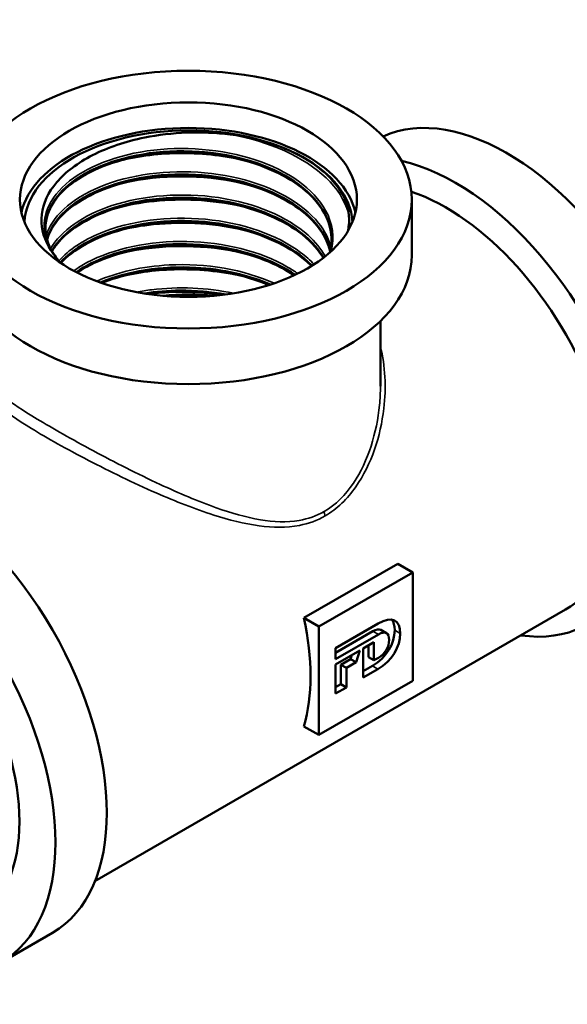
# Model space of a CAD drawing. Header units: millimetres. Extents: x -73 to 688, y -69 to 356.
# Tile 4 of 7: x 143 to 178, y 108 to 171. Entities that reach past the tile are written whole.
import ezdxf

# ---------------------------------------------------------------- set-up
doc = ezdxf.new("R2010")
doc.units = ezdxf.units.MM
for name, color, linetype, lineweight in [('Видимые тонкие (ГОСТ)', 7, 'Continuous', 35), ('Видимый контур (ГОСТ)', 7, 'Continuous', 50), ('Размер (ГОСТ)', 7, 'Continuous', 25)]:
    doc.layers.add(name, color=color, linetype=linetype, lineweight=lineweight)
doc.styles.add('Обычный текст (ГОСТ)', font='GOST Common Italic.ttf')
doc.dimstyles.new('Обычный (ГОСТ)', dxfattribs={"dimtxt": 3.5, "dimasz": 3.5, "dimexe": 1, "dimexo": 0, "dimgap": 0.5, "dimtad": 1, "dimrnd": 1e-08, "dimtxsty": 'Обычный текст (ГОСТ)', "dimblk": 'Filled-1', "dimcen": 0.09, "dimdle": 15, "dimclrd": 256, "dimclre": 256, "dimclrt": 256, "dimazin": 2, "dimtfac": 0.714286, "dimtdec": 3, "dimtmove": 0, "dimatfit": 3, "dimfxl": 1, "dimtolj": 1, "dimlwd": 25, "dimlwe": 25, "dimarcsym": 0})

# ---------------------------------------------------------------- blocks, each defined once
blk = doc.blocks.new('Filled-1')
at = {"color": 0}
for p, q in [((0, 0), (-1, 0.143)), ((-1, 0.143), (-1, -0.143)), ((-1, 0), (0, 0)), ((-1, -0.143), (0, 0))]:
    blk.add_line(p, q, dxfattribs=at)
at = {"color": 0, "flags": 128}
blk.add_lwpolyline([(-1, -0.143), (0, 0), (-1, 0.143), (-1, -0.143)], dxfattribs=at)
at = {"color": 0}
blk.add_solid([(-1, -0.143), (0, 0), (-1, 0.143), (-1, -0.143)], dxfattribs=at)
blk = doc.blocks.new('*D10')
at = {"layer": 'Defpoints', "color": 0, "linetype": 'Continuous', "transparency": 16777216}
for p in [(154.082, 204.774), (148.162, 193.712)]:
    blk.add_point(p, dxfattribs=at)
at = {"layer": 'Размер (ГОСТ)', "linetype": 'Continuous', "lineweight": 25, "transparency": 16777216}
for p, q in [((133.867, 167), (146.511, 190.626)), ((114.056, 167), (133.867, 167))]:
    blk.add_line(p, q, dxfattribs=at)
blk.add_arc((154.082, 204.774), 12.546, 238.69704, 246.41301, dxfattribs=at)
at = {"layer": 'Размер (ГОСТ)', "linetype": 'Continuous', "lineweight": 25, "transparency": 16777216, "xscale": 3.5, "yscale": 3.5, "zscale": 3.5, "rotation": 61.84628156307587}
blk.add_blockref('Filled-1', (148.162, 193.712), dxfattribs=at)
at = {"layer": 'Размер (ГОСТ)', "linetype": 'Continuous', "lineweight": 25, "transparency": 16777216, "insert": (114.056, 171.003), "char_height": 3.5, "attachment_point": 1, "style": 'Обычный текст (ГОСТ)'}
blk.add_mtext('\\A1; \\fGOST Common|b0|i1;\\H3.5000;G 3/4"', dxfattribs=at)

msp = doc.modelspace()

# ---------------------------------------------------------------- linework, layer by layer
at = {"layer": 'Видимые тонкие (ГОСТ)'}
for p, q in [((165.8538, 131.3292), (165.5002, 131.5333)), ((167.2491, 131.3972), (166.8956, 131.6013)), ((165.8288, 129.1175), (165.4752, 129.3216))]:
    msp.add_line(p, q, dxfattribs=at)
msp.add_ellipse((162.7494, 138.9776), major_axis=(-0.25, 0.433), ratio=0.5773503, start_param=0.7853982, end_param=1.4128539, dxfattribs=at)
for points, knots in [([(156.3984, 163.2475), (158.903, 162.8046), (161.1348, 161.7985), (162.5169, 160.4741), (163.2249, 159.7956), (163.7062, 159.037), (163.9427, 158.2528)], [2.6157277, 2.6157277, 2.6157277, 2.6157277, 3.3644512, 3.3644512, 3.3644512, 3.74799, 3.74799, 3.74799, 3.74799]), ([(144.8271, 156.0748), (144.2131, 157.3361), (144.5269, 158.733), (145.6828, 159.8673), (146.8382, 161.0012), (148.8218, 161.8592), (151.0922, 162.1904), (153.3618, 162.5216), (155.8921, 162.3221), (157.9932, 161.6297), (160.0934, 160.9376), (161.7407, 159.7603), (162.4862, 158.4021), (162.9461, 157.5643), (163.0596, 156.6634), (162.8373, 155.7929)], [0.5234325, 0.5234325, 0.5234325, 0.5234325, 1.2946989, 1.2946989, 1.2946989, 2.0656631, 2.0656631, 2.0656631, 2.8363311, 2.8363311, 2.8363311, 3.606709, 3.606709, 3.606709, 4.0818703, 4.0818703, 4.0818703, 4.0818703]), ([(149.3299, 161.5589), (150.5736, 161.8639), (151.9304, 162.0296), (153.3027, 162.0313), (154.7172, 162.0331), (156.1404, 161.8604), (157.4618, 161.5352)], [8.20100215, 8.20100215, 8.20100215, 8.20100215, 8.59784674, 8.59784674, 8.59784674, 9.00690474, 9.00690474, 9.00690474, 9.00690474]), ([(144.6545, 156.7814), (144.7648, 157.1378), (144.9435, 157.4874), (145.1905, 157.8216), (146.0799, 159.0251), (147.8447, 160.0149), (150.006, 160.506), (152.1667, 160.9968), (154.699, 160.983), (156.9161, 160.4519), (159.1326, 159.921), (161.0089, 158.8783), (162.0364, 157.5903), (162.4192, 157.1105), (162.6826, 156.5986), (162.8242, 156.0751)], [7.2409717, 7.2409717, 7.2409717, 7.2409717, 7.4544545, 7.4544545, 7.4544545, 8.2232163, 8.2232163, 8.2232163, 8.9917293, 8.9917293, 8.9917293, 9.7599994, 9.7599994, 9.7599994, 10.0461774, 10.0461774, 10.0461774, 10.0461774]), ([(149.3272, 160.0799), (149.5775, 160.1418), (149.8325, 160.1977), (150.0917, 160.2475), (152.4445, 160.6992), (155.1197, 160.6339), (157.4645, 160.0567)], [14.48418746, 14.48418746, 14.48418746, 14.48418746, 14.56417221, 14.56417221, 14.56417221, 15.29009005, 15.29009005, 15.29009005, 15.29009005]), ([(144.9372, 155.9502), (145.5943, 157.0926), (147.0054, 158.0944), (148.8534, 158.7042), (150.853, 159.364), (153.3417, 159.5568), (155.6472, 159.2141), (157.9521, 158.8716), (160.048, 157.997), (161.3692, 156.8104), (161.8326, 156.3941), (162.1989, 155.941), (162.4618, 155.4677)], [13.6562653, 13.6562653, 13.6562653, 13.6562653, 14.3648438, 14.3648438, 14.3648438, 15.1315755, 15.1315755, 15.1315755, 15.8981104, 15.8981104, 15.8981104, 16.1669908, 16.1669908, 16.1669908, 16.1669908]), ([(149.3285, 158.5942), (150.9556, 158.9906), (152.778, 159.1467), (154.5678, 159.0226), (155.5583, 158.954), (156.5349, 158.7997), (157.4613, 158.57)], [20.76737277, 20.76737277, 20.76737277, 20.76737277, 21.28615617, 21.28615617, 21.28615617, 21.57327535, 21.57327535, 21.57327535, 21.57327535]), ([(145.4656, 155.1824), (146.091, 155.8774), (147.0014, 156.4915), (148.1225, 156.9517), (150.0052, 157.7245), (152.4603, 158.0534), (154.8164, 157.8319), (157.1706, 157.6105), (159.399, 156.8415), (160.8931, 155.7182), (161.2136, 155.4773), (161.4995, 155.2207), (161.7488, 154.952)], [20.0919572, 20.0919572, 20.0919572, 20.0919572, 20.5515645, 20.5515645, 20.5515645, 21.3234194, 21.3234194, 21.3234194, 22.0946528, 22.0946528, 22.0946528, 22.260072, 22.260072, 22.260072, 22.260072]), ([(149.3296, 157.1119), (150.0259, 157.2843), (150.7582, 157.4123), (151.5107, 157.4901), (153.4827, 157.6937), (155.5786, 157.5498), (157.4638, 157.0889)], [27.05055808, 27.05055808, 27.05055808, 27.05055808, 27.27315822, 27.27315822, 27.27315822, 27.85646066, 27.85646066, 27.85646066, 27.85646066]), ([(146.4142, 154.5417), (146.6723, 154.7268), (146.9541, 154.9015), (147.2579, 155.0636), (148.9375, 155.9598), (151.2729, 156.4613), (153.632, 156.4159), (155.9899, 156.3706), (158.3449, 155.7789), (160.0604, 154.7846), (160.2896, 154.6517), (160.5071, 154.5118), (160.7121, 154.3658)], [26.5714997, 26.5714997, 26.5714997, 26.5714997, 26.7103474, 26.7103474, 26.7103474, 27.4778991, 27.4778991, 27.4778991, 28.2450182, 28.2450182, 28.2450182, 28.3475309, 28.3475309, 28.3475309, 28.3475309]), ([(149.3267, 155.6314), (151.4704, 156.1545), (153.9605, 156.2435), (156.2561, 155.8578), (156.6662, 155.7889), (157.0694, 155.705), (157.4632, 155.607)], [33.33374338, 33.33374338, 33.33374338, 33.33374338, 34.0174946, 34.0174946, 34.0174946, 34.13964597, 34.13964597, 34.13964597, 34.13964597]), ([(147.8806, 153.8791), (149.1977, 154.4566), (150.8107, 154.8262), (152.4968, 154.9144), (154.8375, 155.0369), (157.2923, 154.6151), (159.1955, 153.7469), (159.1981, 153.7457), (159.2006, 153.7446), (159.2032, 153.7434)], [33.0840392, 33.0840392, 33.0840392, 33.0840392, 33.6375684, 33.6375684, 33.6375684, 34.4060154, 34.4060154, 34.4060154, 34.4070483, 34.4070483, 34.4070483, 34.4070483]), ([(149.33, 154.1447), (150.5021, 154.4325), (151.7746, 154.5967), (153.0667, 154.6153), (154.5581, 154.6367), (156.0669, 154.464), (157.462, 154.1211)], [39.61692869, 39.61692869, 39.61692869, 39.61692869, 39.9910091, 39.9910091, 39.9910091, 40.42283127, 40.42283127, 40.42283127, 40.42283127]), ([(150.4296, 153.1798), (150.7406, 153.2408), (151.0583, 153.292), (151.3811, 153.3326), (153.0916, 153.548), (154.9309, 153.4648), (156.6124, 153.1041)], [39.68870989, 39.68870989, 39.68870989, 39.68870989, 39.7973153, 39.7973153, 39.7973153, 40.37286111, 40.37286111, 40.37286111, 40.37286111]), ([(162.4632, 138.9032), (163.2218, 139.3411), (163.8803, 139.9872), (164.9161, 141.4663), (165.3104, 142.2835), (165.901, 143.9814), (166.0981, 144.8643), (166.3576, 147.0988), (166.2947, 148.4567), (165.9839, 149.7134)], [-7.921401, -7.921401, -7.921401, -7.921401, -7.6218093, -7.6218093, -7.3357941, -7.3357941, -7.0497789, -7.0497789, -6.6129162, -6.6129162, -6.6129162, -6.6129162]), ([(141.4793, 147.1483), (141.3769, 147.0723), (141.3016, 146.9971), (141.0862, 146.6487), (141.2199, 146.3381), (142.1116, 145.52), (142.7893, 145.0441), (144.7019, 143.8695), (145.9659, 143.1612), (148.7249, 141.7274), (150.2059, 141.0072), (152.9132, 139.8248), (154.1452, 139.3367), (156.3329, 138.6383), (157.2985, 138.3913), (159.1224, 138.1453), (159.986, 138.1305), (161.3898, 138.404), (161.9478, 138.6056), (162.4632, 138.9032)], [-3.2264811, -3.2264811, -3.2264811, -3.2264811, -3.0749384, -3.0749384, -2.5652879, -2.5652879, -2.126361, -2.126361, -1.6599564, -1.6599564, -1.1970241, -1.1970241, -0.8087393, -0.8087393, -0.4942795, -0.4942795, -0.203563, -0.203563, 0, 0, 0, 0]), ([(162.3959, 139.1817), (161.9007, 138.8958), (161.3631, 138.708), (160.0081, 138.4708), (159.1722, 138.5094), (157.4031, 138.8048), (156.4645, 139.0775), (154.3337, 139.8302), (153.131, 140.3462), (150.4815, 141.5804), (149.0278, 142.3223), (146.3094, 143.7782), (145.058, 144.4861), (143.1514, 145.6364), (142.4681, 146.09), (141.6631, 146.7531), (141.4831, 146.9846), (141.4835, 147.1769)], [0, 0, 0, 0, 0.203563, 0.203563, 0.4942795, 0.4942795, 0.8087393, 0.8087393, 1.1970241, 1.1970241, 1.6599564, 1.6599564, 2.126361, 2.126361, 2.5652879, 2.5652879, 2.9583287, 2.9583287, 2.9583287, 2.9583287]), ([(165.9842, 147.1779), (165.984, 146.7756), (165.9639, 146.3711), (165.8384, 145.0843), (165.6598, 144.203), (165.1105, 142.5113), (164.7389, 141.6989), (163.7544, 140.2362), (163.1247, 139.6025), (162.3959, 139.1817)], [6.9190298, 6.9190298, 6.9190298, 6.9190298, 7.0497789, 7.0497789, 7.3357941, 7.3357941, 7.6218093, 7.6218093, 7.921401, 7.921401, 7.921401, 7.921401])]:
    msp.add_open_spline(points, degree=3, knots=knots, dxfattribs=at)
msp.add_open_spline([(161.12, 161.7418), (162.1939, 161.0911), (163.0229, 160.3017), (163.5503, 159.4481)], degree=3, dxfattribs=at)
at = {"layer": 'Видимый контур (ГОСТ)'}
for p, q in [((167.9838, 159.0866), (167.9838, 155.5387)), ((165.9838, 151.3355), (165.9838, 147.1775)), ((167.0887, 135.8416), (161.0965, 132.3821)), ((167.0887, 135.8416), (168.0436, 135.2903)), ((168.0436, 135.2903), (162.0514, 131.8307)), ((168.0436, 128.3712), (168.0436, 135.2903)), ((177.799, 132.9178), (147.7703, 115.5807)), ((161.0965, 132.3821), (162.0514, 131.8307)), ((163.1192, 130.4553), (165.8434, 132.028)), ((162.0514, 131.8307), (162.0514, 124.9116)), ((165.5002, 131.5333), (163.1192, 130.1587)), ((166.3691, 131.4112), (166.0155, 131.6153)), ((165.8538, 131.3292), (163.1192, 129.7504)), ((164.8818, 130.4383), (165.5725, 130.8371)), ((165.5725, 130.8371), (165.5725, 129.6826)), ((163.1192, 129.7504), (163.1192, 130.4553)), ((163.1192, 129.4207), (164.667, 130.3143)), ((164.667, 130.3143), (164.4352, 129.5498)), ((164.8818, 128.5708), (164.8818, 130.4383)), ((165.219, 130.6329), (165.219, 129.8867)), ((164.0817, 129.7539), (163.4562, 129.3927)), ((164.4352, 129.5498), (163.8097, 129.1886)), ((164.1634, 130.0235), (164.0817, 129.7539)), ((164.4352, 129.5498), (164.0817, 129.7539)), ((165.5725, 129.6826), (165.219, 129.8867)), ((165.5725, 129.6826), (165.8538, 129.8449)), ((163.1192, 127.5531), (163.1192, 129.4207)), ((163.8097, 129.1886), (163.4562, 129.3927)), ((163.4562, 129.3927), (163.4562, 128.1559)), ((163.8097, 129.1886), (163.8097, 127.9518)), ((165.4752, 129.3216), (164.8818, 128.979)), ((165.8288, 129.1175), (164.8818, 128.5708)), ((162.0514, 124.9116), (168.0436, 128.3712)), ((163.4562, 128.1559), (163.1192, 127.9614)), ((163.8097, 127.9518), (163.1192, 127.5531)), ((163.8097, 127.9518), (163.4562, 128.1559)), ((161.0965, 125.4629), (162.0514, 124.9116)), ((145.0562, 112.2817), (141.7795, 110.3899))]:
    msp.add_line(p, q, dxfattribs=at)
for centre, major_axis in [((153.7338, 159.0866), (-14.25, 0)), ((153.7338, 159.0866), (-10.75, 0)), ((133.4045, 124.8958), (-8.375, 14.5059)), ((133.4045, 124.8958), (-6.75, 11.6913))]:
    msp.add_ellipse(centre, major_axis=major_axis, ratio=0.5773503, dxfattribs=at)
for centre, major_axis, start_param, end_param in [((174.0631, 148.3701), (8.375, -14.5059), 0, 3.0871585), ((153.7338, 157.4536), (-10.75, 0), 3.2735299, 6.1512481), ((153.7338, 157.4536), (-10.475, 0), 3.1781058, 6.2466722), ((153.7338, 157.4536), (10.475, 0), 0.0365131, 3.1050795), ((170.7864, 146.4782), (8.375, -14.5059), 5.8567543, 8.9357772), ((170.174, 146.1247), (7.625, -13.2069), 0, 2.5632616), ((153.7338, 155.5387), (14.25, 0), 3.1415927, 6.2831853), ((153.7338, 147.6556), (9.315, 0), 1.3955666, 1.746026), ((136.6812, 126.7876), (8.375, -14.5059), 0, 3.1415926), ((150.7377, 134.9031), (7.625, -13.2069), 0.5038506, 1.0669458)]:
    msp.add_ellipse(centre, major_axis=major_axis, ratio=0.5773503, start_param=start_param, end_param=end_param, dxfattribs=at)
for points, knots in [([(144.8271, 156.0748), (144.4433, 156.7387), (144.2903, 157.4398), (144.4553, 158.8531), (144.7821, 159.5511), (145.8887, 160.8515), (146.6673, 161.4386), (148.5882, 162.4206), (149.719, 162.8015), (151.8096, 163.2221), (152.7124, 163.3272), (154.5556, 163.3961), (155.4878, 163.3574), (156.3984, 163.2475)], [0, 0, 0, 0, 0.3636938, 0.3636938, 0.7356364, 0.7356364, 1.1158246, 1.1158246, 1.5042549, 1.5042549, 1.7787461, 1.7787461, 2.0572325, 2.0572325, 2.0572325, 2.0572325]), ([(156.3984, 163.2475), (156.8677, 163.1908), (157.6353, 163.0698), (159.485, 162.5409), (160.3616, 162.1772), (161.12, 161.7418)], [0, 0, 0, 0, 0.14382833, 0.14382833, 0.29781936, 0.29781936, 0.29781936, 0.29781936]), ([(162.8527, 156.3524), (162.8787, 156.7882), (162.8199, 157.2256), (162.6729, 157.6531), (162.197, 159.0368), (160.8014, 160.3024), (158.8655, 161.1226), (156.9136, 161.9494), (154.4347, 162.3142), (152.1124, 162.1332), (149.8044, 161.9534), (147.6777, 161.2375), (146.3119, 160.1974), (145.1569, 159.3178), (144.5577, 158.2153), (144.6105, 157.1228)], [-3.9598949, -3.9598949, -3.9598949, -3.9598949, -3.7222477, -3.7222477, -3.7222477, -2.9530898, -2.9530898, -2.9530898, -2.1776498, -2.1776498, -2.1776498, -1.4070226, -1.4070226, -1.4070226, -0.7553138, -0.7553138, -0.7553138, -0.7553138]), ([(144.6044, 157.2675), (144.6115, 158.4873), (145.4483, 159.7019), (146.9216, 160.598), (148.4869, 161.5501), (150.7527, 162.1309), (153.0982, 162.1647), (155.4428, 162.1984), (157.84, 161.6844), (159.6337, 160.7467), (161.4266, 159.8094), (162.5958, 158.4589), (162.8214, 157.048), (162.8491, 156.8746), (162.8626, 156.7004), (162.8621, 156.5264)], [7.0699603, 7.0699603, 7.0699603, 7.0699603, 7.7971089, 7.7971089, 7.7971089, 8.5697008, 8.5697008, 8.5697008, 9.3420011, 9.3420011, 9.3420011, 10.1140159, 10.1140159, 10.1140159, 10.2089173, 10.2089173, 10.2089173, 10.2089173]), ([(162.8586, 156.7004), (162.8262, 157.2954), (162.6235, 157.8968), (161.9117, 159.0074), (161.4026, 159.5323), (160.1572, 160.443), (159.4112, 160.843), (157.7728, 161.4815), (156.8606, 161.7284), (154.9814, 162.0438), (153.9909, 162.1157), (152.0568, 162.0792), (151.0892, 161.9699), (149.2997, 161.5889), (148.4555, 161.3124), (146.997, 160.6337), (146.3641, 160.2234), (145.3853, 159.3298), (145.0268, 158.8363), (144.6963, 158.0315), (144.625, 157.7214), (144.6082, 157.4121)], [0, 0, 0, 0, 0.3065073, 0.3065073, 0.6038805, 0.6038805, 0.8946857, 0.8946857, 1.1847674, 1.1847674, 1.4756597, 1.4756597, 1.7670267, 1.7670267, 2.0582607, 2.0582607, 2.3487446, 2.3487446, 2.6384981, 2.6384981, 2.814276, 2.814276, 2.814276, 2.814276]), ([(161.12, 161.7418), (161.8782, 161.3065), (162.5129, 160.8025), (163.4395, 159.7375), (163.6534, 159.2949), (163.7542, 159.0242)], [0, 0, 0, 0, 0.32081517, 0.32081517, 0.620582, 0.620582, 0.620582, 0.620582]), ([(162.7767, 155.7844), (162.6816, 156.1904), (162.5089, 156.5928), (161.9117, 157.5246), (161.4026, 158.0494), (160.1572, 158.9601), (159.4112, 159.3602), (157.7728, 159.9987), (156.8606, 160.2456), (154.9814, 160.561), (153.9909, 160.6329), (152.0568, 160.5963), (151.0892, 160.4871), (149.2997, 160.1061), (148.4555, 159.8296), (146.997, 159.1509), (146.3641, 158.7406), (145.3853, 157.847), (145.0268, 157.3535), (144.7768, 156.7448), (144.7393, 156.6362), (144.7085, 156.5272)], [0.0972524, 0.0972524, 0.0972524, 0.0972524, 0.3065073, 0.3065073, 0.6038805, 0.6038805, 0.8946857, 0.8946857, 1.1847674, 1.1847674, 1.4756597, 1.4756597, 1.7670267, 1.7670267, 2.0582607, 2.0582607, 2.3487446, 2.3487446, 2.6384981, 2.6384981, 2.7008337, 2.7008337, 2.7008337, 2.7008337]), ([(162.7752, 155.7963), (162.703, 156.1234), (162.5824, 156.4467), (162.4125, 156.7611), (161.6827, 158.112), (160.0539, 159.285), (157.9718, 159.9758), (155.8928, 160.6655), (153.3859, 160.8672), (151.1357, 160.5422), (148.8885, 160.2177), (146.923, 159.3724), (145.7746, 158.2531), (145.2335, 157.7257), (144.8767, 157.1405), (144.7133, 156.5385)], [-10.074313, -10.074313, -10.074313, -10.074313, -9.8945121, -9.8945121, -9.8945121, -9.1221091, -9.1221091, -9.1221091, -8.3508215, -8.3508215, -8.3508215, -7.5805538, -7.5805538, -7.5805538, -7.2176026, -7.2176026, -7.2176026, -7.2176026]), ([(144.7145, 156.5313), (144.9305, 157.3067), (145.4688, 158.054), (146.294, 158.687), (147.6529, 159.7295), (149.7744, 160.4494), (152.0803, 160.634), (154.3854, 160.8185), (156.8484, 160.4652), (158.7985, 159.6539), (160.7481, 158.8429), (162.1628, 157.5827), (162.6577, 156.1998), (162.7063, 156.0639), (162.746, 155.927), (162.7768, 155.7894)], [13.5021946, 13.5021946, 13.5021946, 13.5021946, 13.9700159, 13.9700159, 13.9700159, 14.7404427, 14.7404427, 14.7404427, 15.5106255, 15.5106255, 15.5106255, 16.2805703, 16.2805703, 16.2805703, 16.3562177, 16.3562177, 16.3562177, 16.3562177]), ([(162.3544, 155.3796), (162.2614, 155.5427), (162.1555, 155.7032), (162.0368, 155.8605), (161.0625, 157.1513), (159.2354, 158.2084), (157.0527, 158.7608), (154.8714, 159.3127), (152.3597, 159.3549), (150.2005, 158.8922), (148.0426, 158.4298), (146.2614, 157.4691), (145.3405, 156.2874), (145.2175, 156.1295), (145.11, 155.9679), (145.018, 155.8036)], [-16.1583047, -16.1583047, -16.1583047, -16.1583047, -16.0645078, -16.0645078, -16.0645078, -15.2946182, -15.2946182, -15.2946182, -14.5251846, -14.5251846, -14.5251846, -13.7561838, -13.7561838, -13.7561838, -13.6534244, -13.6534244, -13.6534244, -13.6534244]), ([(145.0247, 155.7964), (145.1942, 156.0984), (145.4153, 156.3911), (145.6868, 156.6687), (146.7917, 157.7986), (148.7195, 158.6652), (150.9471, 159.017), (153.174, 159.3686), (155.6754, 159.2011), (157.7727, 158.5433), (159.8694, 157.8858), (161.5387, 156.745), (162.3278, 155.4139), (162.3354, 155.4011), (162.3429, 155.3883), (162.3504, 155.3754)], [19.9380659, 19.9380659, 19.9380659, 19.9380659, 20.1269264, 20.1269264, 20.1269264, 20.8955646, 20.8955646, 20.8955646, 21.6640052, 21.6640052, 21.6640052, 22.432254, 22.432254, 22.432254, 22.4396522, 22.4396522, 22.4396522, 22.4396522]), ([(162.3406, 155.3679), (162.3153, 155.4104), (162.2892, 155.4527), (161.9117, 156.0418), (161.4026, 156.5666), (160.1572, 157.4773), (159.4112, 157.8773), (157.7728, 158.5158), (156.8606, 158.7628), (154.9814, 159.0781), (153.9909, 159.1501), (152.0568, 159.1135), (151.0892, 159.0043), (149.2997, 158.6232), (148.4555, 158.3467), (146.997, 157.6681), (146.3641, 157.2577), (145.521, 156.4881), (145.236, 156.1411), (145.0274, 155.7845)], [0.2836083, 0.2836083, 0.2836083, 0.2836083, 0.3065073, 0.3065073, 0.6038805, 0.6038805, 0.8946857, 0.8946857, 1.1847674, 1.1847674, 1.4756597, 1.4756597, 1.7670267, 1.7670267, 2.0582607, 2.0582607, 2.3487446, 2.3487446, 2.5580218, 2.5580218, 2.5580218, 2.5580218]), ([(161.6178, 154.8674), (161.6099, 154.8755), (161.602, 154.8837), (161.5941, 154.8919), (160.3952, 156.1242), (158.3808, 157.0692), (156.105, 157.4835), (153.8311, 157.8974), (151.3227, 157.7776), (149.2688, 157.1736), (147.683, 156.7072), (146.3823, 155.9569), (145.566, 155.0667)], [-22.2480085, -22.2480085, -22.2480085, -22.2480085, -22.2428785, -22.2428785, -22.2428785, -21.468486, -21.468486, -21.468486, -20.6947411, -20.6947411, -20.6947411, -20.0973273, -20.0973273, -20.0973273, -20.0973273]), ([(145.5695, 155.061), (146.5499, 156.1299), (148.2474, 156.9874), (150.267, 157.4096), (152.4436, 157.8646), (154.9691, 157.8081), (157.1509, 157.2388), (159.0045, 156.7552), (160.5918, 155.9058), (161.6078, 154.8613)], [26.3820693, 26.3820693, 26.3820693, 26.3820693, 27.0994327, 27.0994327, 27.0994327, 27.8725546, 27.8725546, 27.8725546, 28.5293824, 28.5293824, 28.5293824, 28.5293824]), ([(161.5859, 154.8476), (161.345, 155.0913), (161.0726, 155.3251), (160.1572, 155.9945), (159.4112, 156.3945), (157.7728, 157.033), (156.8606, 157.2799), (154.9814, 157.5953), (153.9909, 157.6672), (152.0568, 157.6306), (151.0892, 157.5214), (149.2997, 157.1404), (148.4555, 156.8639), (146.997, 156.1852), (146.3641, 155.7749), (145.7723, 155.2346), (145.6762, 155.1397), (145.5859, 155.043)], [0.4623553, 0.4623553, 0.4623553, 0.4623553, 0.6038805, 0.6038805, 0.8946857, 0.8946857, 1.1847674, 1.1847674, 1.4756597, 1.4756597, 1.7670267, 1.7670267, 2.0582607, 2.0582607, 2.3487446, 2.3487446, 2.4090666, 2.4090666, 2.4090666, 2.4090666]), ([(144.6082, 157.123), (144.6379, 156.5781), (144.8396, 156.0263), (145.302, 155.371), (145.4126, 155.2335), (145.5346, 155.099)], [0, 0, 0, 0, 0.30972064, 0.30972064, 0.39354392, 0.39354392, 0.39354392, 0.39354392]), ([(160.543, 154.2835), (159.1942, 155.2024), (157.3407, 155.8588), (155.3531, 156.1179), (153.0511, 156.4179), (150.5952, 156.182), (148.6519, 155.4907), (147.8658, 155.2111), (147.1671, 154.8583), (146.5813, 154.4539)], [-28.3308732, -28.3308732, -28.3308732, -28.3308732, -27.6672474, -27.6672474, -27.6672474, -26.8986092, -26.8986092, -26.8986092, -26.5876672, -26.5876672, -26.5876672, -26.5876672]), ([(146.593, 154.4475), (147.3431, 154.961), (148.2756, 155.3908), (149.3317, 155.6952), (151.3819, 156.2862), (153.8746, 156.3972), (156.1326, 155.9817), (157.8184, 155.6715), (159.3591, 155.0701), (160.5291, 154.2766)], [32.8728874, 32.8728874, 32.8728874, 32.8728874, 33.2689892, 33.2689892, 33.2689892, 34.0379899, 34.0379899, 34.0379899, 34.6120885, 34.6120885, 34.6120885, 34.6120885]), ([(160.4897, 154.2589), (159.9336, 154.6289), (159.2891, 154.9592), (157.7728, 155.5502), (156.8606, 155.7971), (154.9814, 156.1125), (153.9909, 156.1844), (152.0568, 156.1478), (151.0892, 156.0386), (149.2997, 155.6576), (148.4555, 155.3811), (147.3286, 154.8567), (146.9602, 154.6509), (146.6278, 154.4294)], [0.647139, 0.647139, 0.647139, 0.647139, 0.8946857, 0.8946857, 1.1847674, 1.1847674, 1.4756597, 1.4756597, 1.7670267, 1.7670267, 2.0582607, 2.0582607, 2.2164929, 2.2164929, 2.2164929, 2.2164929]), ([(158.9641, 153.6622), (157.5693, 154.2654), (155.9054, 154.6463), (154.2087, 154.7413), (152.0329, 154.863), (149.8261, 154.5138), (148.1084, 153.7975)], [-34.3824586, -34.3824586, -34.3824586, -34.3824586, -33.8241579, -33.8241579, -33.8241579, -33.1082268, -33.1082268, -33.1082268, -33.1082268]), ([(148.1265, 153.7912), (148.245, 153.8408), (148.3659, 153.8887), (148.489, 153.9347), (150.4078, 154.6516), (152.8583, 154.9175), (155.1731, 154.6435), (156.5242, 154.4836), (157.82, 154.1407), (158.944, 153.6553)], [39.3939088, 39.3939088, 39.3939088, 39.3939088, 39.4433523, 39.4433523, 39.4433523, 40.2136199, 40.2136199, 40.2136199, 40.6631922, 40.6631922, 40.6631922, 40.6631922]), ([(158.8715, 153.6348), (158.779, 153.6737), (158.6855, 153.7116), (157.7728, 154.0673), (156.8606, 154.3142), (154.9814, 154.6296), (153.9909, 154.7015), (152.0568, 154.665), (151.0892, 154.5557), (149.4884, 154.2149), (148.814, 154.0111), (148.2021, 153.7648)], [0.8611669, 0.8611669, 0.8611669, 0.8611669, 0.8946857, 0.8946857, 1.1847674, 1.1847674, 1.4756597, 1.4756597, 1.7670267, 1.7670267, 1.996818, 1.996818, 1.996818, 1.996818]), ([(156.109, 153.0294), (155.1644, 153.2027), (154.1798, 153.2902), (153.2024, 153.2826), (152.4289, 153.2766), (151.6629, 153.2112), (150.9266, 153.0924)], [-40.31877063, -40.31877063, -40.31877063, -40.31877063, -39.99706485, -39.99706485, -39.99706485, -39.74246373, -39.74246373, -39.74246373, -39.74246373]), ([(150.971, 153.0845), (152.0042, 153.2465), (153.0945, 153.3047), (154.1779, 153.2462), (154.8154, 153.2118), (155.4486, 153.137), (156.0648, 153.0252)], [46.03074403, 46.03074403, 46.03074403, 46.03074403, 46.38715112, 46.38715112, 46.38715112, 46.59689488, 46.59689488, 46.59689488, 46.59689488]), ([(155.8476, 153.0012), (155.8356, 153.0032), (155.8236, 153.0051), (154.8677, 153.1582), (153.8762, 153.2231), (152.3309, 153.1827), (151.7516, 153.1349), (151.1888, 153.0565)], [0.87524596, 0.87524596, 0.87524596, 0.87524596, 0.87894751, 0.87894751, 1.16986825, 1.16986825, 1.34466139, 1.34466139, 1.34466139, 1.34466139])]:
    msp.add_open_spline(points, degree=3, knots=knots, dxfattribs=at)
for points in [[(163.7542, 159.0242), (163.9899, 158.391), (164.0457, 157.7407), (163.9178, 157.0992)], [(145.5987, 155.0294), (145.2067, 155.4477), (144.976, 155.8172), (144.8271, 156.0748)], [(162.7598, 155.7154), (162.814, 155.927), (162.8471, 156.1398), (162.8586, 156.3519)], [(165.8434, 132.028), (166.7331, 132.5417), (167.2491, 132.2427), (167.2491, 131.3972)], [(166.7154, 132.2725), (166.8335, 132.1219), (166.8956, 131.8944), (166.8956, 131.6013)], [(166.8956, 131.6013), (166.8956, 130.7638), (166.3721, 129.8394), (165.4752, 129.3216)], [(166.0155, 131.6153), (165.8948, 131.685), (165.7166, 131.6582), (165.5002, 131.5333)], [(167.2491, 131.3972), (167.2491, 130.5597), (166.7257, 129.6353), (165.8288, 129.1175)], [(166.5409, 130.9837), (166.5409, 131.4484), (166.2667, 131.5676), (165.8538, 131.3292)], [(165.8538, 129.8449), (166.2667, 130.0833), (166.5409, 130.5079), (166.5409, 130.9837)]]:
    msp.add_open_spline(points, degree=3, dxfattribs=at)

# ---------------------------------------------------------------- dimensions: what is measured, and where the dimension line sits
at = {"layer": 'Размер (ГОСТ)', "linetype": 'Continuous', "lineweight": 25}
dim = msp.add_radius_dim(center=(154.0821, 204.7743), mpoint=(148.1623, 193.7123), text=' \\fGOST Common|b0|i1;\\H3.5000;G 3/4"', dimstyle='Обычный (ГОСТ)', override={"dimgap": 0.5, "dimtih": 1, "dimtoh": 1, "dimdec": 2, "dimlfac": 1, "dimcen": 0, "dimtol": 0, "dimlim": 0, "dimtp": 0, "dimtm": 0, "dimtdec": 3, "dimtofl": 0}, dxfattribs=at)
dim.commit()
dim.dimension.update_dxf_attribs({"geometry": '*D10', "text_midpoint": (122.0419, 167.0004), "dimtype": 164})

doc.saveas('drawing.dxf')
